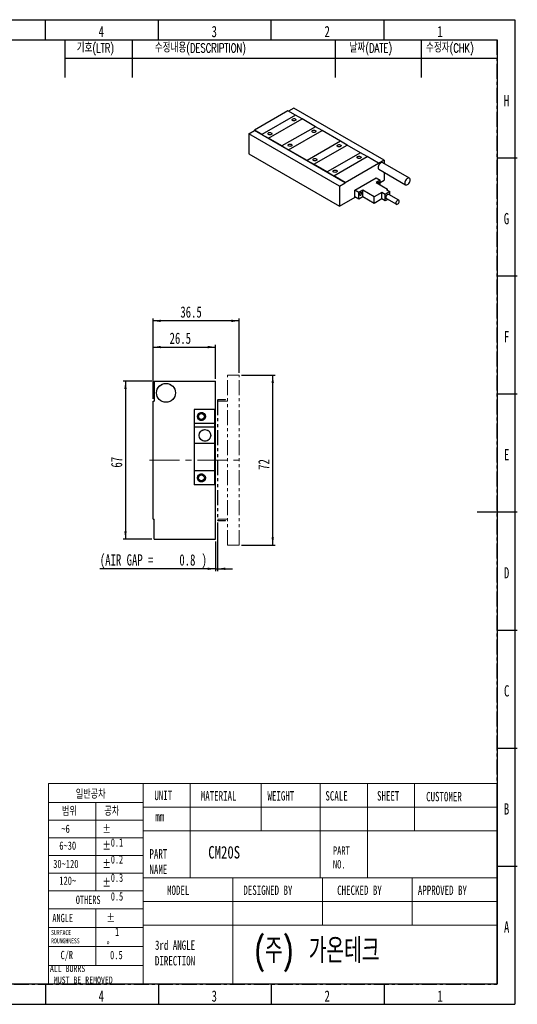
# Model space of a CAD drawing. Header units: millimetres. Extents: x 1 to 593, y 1 to 419.
# Tile 2 of 2: x 382 to 593, y 2 to 418. Entities that reach past the tile are written whole.
import ezdxf

# ---------------------------------------------------------------- set-up
doc = ezdxf.new("R2010")
doc.units = ezdxf.units.MM
for name, pattern in [('CENTER', [10.16, 6.35, -1.27, 1.27, -1.27]), ('CENTERX2', [20.32, 12.7, -2.54, 2.54, -2.54]), ('PHANTOM', [12.7, 6.35, -1.27, 1.27, -1.27, 1.27, -1.27])]:
    doc.linetypes.add(name, pattern=pattern)
for name, color, linetype in [('CENTER_LINE', 1, 'CENTER'), ('DIM', 7, 'Continuous'), ('FORMAT', 7, 'Continuous')]:
    doc.layers.add(name, color=color, linetype=linetype)
doc.styles.add('SLDTEXTSTYLE0', font='TXT', dxfattribs={"width": 0.7})
doc.styles.add('SLDTEXTSTYLE1', font='TXT', dxfattribs={"width": 0.75})
doc.styles.add('SLDTEXTSTYLE2', font='TXT.shx', dxfattribs={"width": 0.7, "bigfont": 'bigfont.shx'})
doc.styles.add('SLDTEXTSTYLE3', font='TXT', dxfattribs={"width": 0.694444})
doc.dimstyles.new('SLDDIMSTYLE0', dxfattribs={"dimtxt": 5.45083, "dimasz": 3.302, "dimexe": 0, "dimexo": 0.0625, "dimgap": 1.362708, "dimtad": 1, "dimrnd": 1e-09, "dimzin": 12, "dimdsep": 46, "dimtxsty": 'SLDTEXTSTYLE0', "dimsah": 1, "dimcen": 0.09, "dimadec": 0, "dimazin": 3, "dimtfac": 1, "dimtofl": 0, "dimtmove": 0, "dimatfit": 3, "dimfxl": 0, "dimfrac": 2, "dimtolj": 1, "dimtzin": 12, "dimarcsym": 0})
doc.dimstyles.new('SLDDIMSTYLE3', dxfattribs={"dimtxt": 5.45083, "dimasz": 3.302, "dimexe": 0, "dimexo": 0.0625, "dimgap": 1.362708, "dimtad": 1, "dimrnd": 1e-09, "dimdsep": 46, "dimtxsty": 'SLDTEXTSTYLE0', "dimsah": 1, "dimcen": 0.09, "dimadec": 0, "dimazin": 2, "dimtfac": 1, "dimtmove": 0, "dimatfit": 0, "dimfxl": 0, "dimfrac": 2, "dimtolj": 1, "dimtzin": 12, "dimarcsym": 0})

# ---------------------------------------------------------------- blocks, each defined once
blk = doc.blocks.new('_D_9')
at = {"layer": 'DIM'}
for p, q in [((438.23, 257.95), (438.23, 291.95)), ((474.73, 268.95), (474.73, 291.95)), ((474.73, 290.95), (438.23, 290.95))]:
    blk.add_line(p, q, dxfattribs=at)
for points in [[(438.23, 290.95), (441.53, 290.44), (441.53, 291.46)], [(474.73, 290.95), (471.42, 291.46), (471.42, 290.44)]]:
    blk.add_solid(points, dxfattribs=at)
at = {"layer": 'DIM', "insert": (449.81, 297.09), "char_height": 4.762, "attachment_point": 1, "style": 'SLDTEXTSTYLE0'}
blk.add_mtext('36.5', dxfattribs=at)
blk = doc.blocks.new('_D_10')
at = {"layer": 'DIM'}
for p, q in [((438.23, 257.95), (438.23, 280.84)), ((438.23, 279.84), (464.73, 279.84)), ((464.73, 266.45), (464.73, 280.84))]:
    blk.add_line(p, q, dxfattribs=at)
for points in [[(438.23, 279.84), (441.53, 279.33), (441.53, 280.35)], [(464.73, 279.84), (461.42, 280.35), (461.42, 279.33)]]:
    blk.add_solid(points, dxfattribs=at)
at = {"layer": 'DIM', "insert": (445.25, 285.98), "char_height": 4.762, "attachment_point": 1, "style": 'SLDTEXTSTYLE0'}
blk.add_mtext('26.5', dxfattribs=at)
blk = doc.blocks.new('_D_11')
at = {"layer": 'DIM'}
for p, q in [((465.53, 205.55), (465.53, 184.95)), ((464.73, 197.45), (464.73, 184.95)), ((464.73, 185.95), (415.72, 185.95)), ((464.73, 185.95), (465.53, 185.95)), ((465.53, 185.95), (471.88, 185.95))]:
    blk.add_line(p, q, dxfattribs=at)
for points in [[(464.73, 185.95), (461.42, 186.46), (461.42, 185.44)], [(465.53, 185.95), (468.83, 185.44), (468.83, 186.46)]]:
    blk.add_solid(points, dxfattribs=at)
at = {"layer": 'DIM', "attachment_point": 1, "style": 'SLDTEXTSTYLE0'}
for s, insert, char_height in [('(AIR GAP =', (415.72, 192.09), 4.762), ('0.8', (449.38, 192.09), 4.762), (')', (458.78, 192.09), 4.76)]:
    blk.add_mtext(s, dxfattribs=dict(at, insert=insert, char_height=char_height))
blk = doc.blocks.new('_D_12')
at = {"layer": 'DIM'}
for p, q in [((437.79, 265.45), (425.57, 265.45)), ((426.57, 265.45), (426.57, 198.45)), ((437.79, 198.45), (425.57, 198.45))]:
    blk.add_line(p, q, dxfattribs=at)
for points in [[(426.57, 265.45), (426.07, 262.15), (427.08, 262.15)], [(426.57, 198.45), (427.08, 201.75), (426.07, 201.75)]]:
    blk.add_solid(points, dxfattribs=at)
at = {"layer": 'DIM', "insert": (420.43, 228.81), "char_height": 4.762, "attachment_point": 1, "rotation": 90, "style": 'SLDTEXTSTYLE0'}
blk.add_mtext('67', dxfattribs=at)
blk = doc.blocks.new('_D_13')
at = {"layer": 'DIM'}
for p, q in [((475.73, 267.95), (489.93, 267.95)), ((488.93, 195.95), (488.93, 267.95)), ((475.73, 195.95), (489.93, 195.95))]:
    blk.add_line(p, q, dxfattribs=at)
for points in [[(488.93, 267.95), (488.42, 264.65), (489.43, 264.65)], [(488.93, 195.95), (489.43, 199.25), (488.42, 199.25)]]:
    blk.add_solid(points, dxfattribs=at)
at = {"layer": 'DIM', "insert": (482.79, 227.85), "char_height": 4.762, "attachment_point": 1, "rotation": 90, "style": 'SLDTEXTSTYLE0'}
blk.add_mtext('72', dxfattribs=at)

msp = doc.modelspace()

# ---------------------------------------------------------------- linework, layer by layer
at = {"color": 7, "linetype": 'Continuous', "lineweight": 25}
for p, q in [((392.667, 410), (392.667, 418.5)), ((440.5, 410), (440.5, 418.5)), ((488.333, 410), (488.333, 418.5)), ((536.167, 410), (536.167, 418.5)), ((10, 410), (584, 410)), ((584, 410), (584, 10)), ((495.391, 379.88), (481.249, 371.716)), ((498.503, 378.084), (495.391, 379.88)), ((497.796, 381.085), (495.55, 379.789)), ((536.121, 358.96), (497.796, 381.085)), ((498.503, 378.084), (484.36, 369.92)), ((498.503, 378.084), (484.36, 369.92)), ((487.189, 368.287), (501.331, 376.451)), ((501.331, 376.451), (498.503, 378.084)), ((498.503, 378.084), (498.503, 378.084)), ((506.988, 373.186), (501.331, 376.451)), ((478.845, 370.145), (481.249, 371.533)), ((481.249, 371.716), (481.249, 371.533)), ((484.36, 369.92), (481.249, 371.716)), ((519.574, 349.409), (481.249, 371.533)), ((506.988, 373.186), (492.846, 365.022)), ((506.988, 373.186), (492.846, 365.022)), ((495.674, 363.389), (509.816, 371.553)), ((509.816, 371.553), (506.988, 373.186)), ((506.988, 373.186), (506.988, 373.186)), ((517.595, 367.063), (509.816, 371.553)), ((517.17, 348.021), (478.845, 370.145)), ((478.845, 370.145), (478.845, 361.673)), ((484.36, 369.92), (484.36, 369.92)), ((484.36, 369.92), (487.189, 368.287)), ((487.189, 368.287), (487.189, 368.287)), ((492.846, 365.022), (487.189, 368.287)), ((517.595, 367.063), (503.452, 358.898)), ((517.595, 367.063), (503.452, 358.898)), ((520.423, 365.43), (517.595, 367.063)), ((517.595, 367.063), (517.595, 367.063)), ((492.846, 365.022), (492.846, 365.022)), ((492.846, 365.022), (495.674, 363.389)), ((495.674, 363.389), (495.674, 363.389)), ((503.452, 358.898), (495.674, 363.389)), ((506.281, 357.266), (520.423, 365.43)), ((526.08, 362.164), (520.423, 365.43)), ((478.845, 361.673), (517.17, 339.548)), ((503.452, 358.898), (503.452, 358.898)), ((503.452, 358.898), (506.281, 357.266)), ((526.08, 362.164), (511.938, 354)), ((526.08, 362.164), (511.938, 354)), ((514.766, 352.367), (528.908, 360.531)), ((528.908, 360.531), (526.08, 362.164)), ((526.08, 362.164), (526.08, 362.164)), ((533.717, 357.756), (528.908, 360.531)), ((536.121, 358.96), (533.717, 357.573)), ((536.121, 358.96), (536.121, 357.562)), ((584, 360), (592.5, 360)), ((506.281, 357.266), (506.281, 357.266)), ((511.938, 354), (506.281, 357.266)), ((519.574, 349.591), (533.717, 357.756)), ((533.717, 357.756), (533.717, 357.573)), ((533.907, 355.145), (545.22, 348.614)), ((546.82, 351.385), (535.506, 357.916)), ((511.938, 354), (511.938, 354)), ((511.938, 354), (514.766, 352.367)), ((519.574, 349.591), (514.766, 352.367)), ((514.766, 352.367), (514.766, 352.367)), ((523.676, 346.243), (532.727, 351.468)), ((532.727, 351.468), (534.424, 350.489)), ((534.424, 350.489), (532.727, 349.509)), ((534.424, 348.529), (534.424, 350.489)), ((534.424, 349.508), (536.121, 350.488)), ((536.121, 353.867), (536.121, 350.488)), ((517.17, 348.021), (519.574, 349.409)), ((517.17, 348.021), (517.17, 339.548)), ((519.574, 349.591), (519.574, 349.409)), ((525.373, 345.264), (523.676, 346.243)), ((523.676, 343.467), (523.676, 346.243)), ((527.07, 346.243), (525.373, 345.264)), ((531.878, 343.467), (527.07, 346.243)), ((527.07, 343.467), (527.07, 346.243)), ((532.727, 349.509), (537.535, 346.733)), ((537.535, 346.733), (537.111, 346.488)), ((537.111, 346.488), (538.525, 345.672)), ((537.535, 346.243), (537.535, 346.733)), ((517.17, 339.548), (523.817, 343.385)), ((525.373, 342.487), (523.676, 343.467)), ((525.373, 342.487), (525.373, 345.264)), ((527.07, 343.467), (525.373, 342.487)), ((531.878, 340.691), (527.07, 343.467)), ((535.131, 345.345), (531.878, 343.467)), ((531.878, 340.691), (531.878, 343.467)), ((535.131, 342.569), (531.878, 340.691)), ((536.545, 344.529), (535.131, 345.345)), ((535.131, 342.569), (535.131, 345.345)), ((536.545, 341.753), (535.131, 342.569)), ((538.525, 345.672), (536.545, 344.529)), ((536.545, 341.753), (536.545, 344.529)), ((537.686, 342.411), (536.545, 341.753)), ((537.045, 342.782), (541.288, 340.333)), ((542.268, 342.03), (538.025, 344.479)), ((538.525, 344.191), (538.525, 345.672)), ((584, 310), (592.5, 310)), ((438.725, 265.45), (438.725, 256.95)), ((438.725, 265.45), (464.725, 265.45)), ((464.725, 198.45), (464.725, 265.45)), ((584, 260), (592.5, 260)), ((438.225, 206.95), (438.225, 256.95)), ((438.225, 256.95), (438.725, 256.95)), ((464.225, 253.45), (455.725, 253.45)), ((455.725, 253.45), (455.725, 247.45)), ((464.225, 253.45), (464.225, 247.45)), ((464.225, 247.45), (455.725, 247.45)), ((455.725, 247.45), (455.725, 245.95)), ((464.225, 247.45), (464.225, 245.95)), ((464.225, 245.95), (455.725, 245.95)), ((455.725, 245.95), (455.725, 238.95)), ((464.225, 245.95), (464.225, 238.95)), ((464.225, 238.95), (455.725, 238.95)), ((455.725, 238.95), (455.725, 227.45)), ((464.225, 238.95), (464.225, 227.45)), ((464.225, 227.45), (455.725, 227.45)), ((455.725, 227.45), (455.725, 221.45)), ((464.225, 227.45), (464.225, 221.45)), ((464.225, 221.45), (455.725, 221.45)), ((592.501, 210), (575.499, 210)), ((438.225, 206.95), (438.725, 206.95)), ((438.725, 198.45), (438.725, 206.95)), ((438.725, 198.45), (464.725, 198.45)), ((584, 160), (592.5, 160)), ((584, 110), (592.5, 110)), ((584, 60), (592.5, 60)), ((584, 10), (10, 10)), ((392.667, 10), (392.667, 1.5)), ((440.5, 10), (440.5, 1.5)), ((488.333, 10), (488.333, 1.5)), ((536.167, 10), (536.167, 1.5))]:
    msp.add_line(p, q, dxfattribs=at)
at = {"color": 7, "linetype": 'PHANTOM', "lineweight": 18}
for p, q in [((469.725, 195.95), (469.725, 267.95)), ((469.725, 267.95), (474.725, 267.95)), ((474.725, 195.95), (474.725, 267.95)), ((438.725, 265.45), (438.725, 256.95)), ((438.725, 265.45), (464.725, 265.45)), ((464.725, 198.45), (464.725, 265.45)), ((438.225, 206.95), (438.225, 256.95)), ((438.225, 256.95), (438.725, 256.95)), ((465.725, 257.35), (465.525, 257.35)), ((465.525, 257.35), (465.525, 206.55)), ((465.725, 257.35), (465.725, 206.55)), ((465.725, 256.95), (469.725, 256.95)), ((465.825, 257.65), (465.825, 257.45)), ((468.925, 257.65), (465.825, 257.65)), ((468.925, 257.45), (465.825, 257.45)), ((468.925, 257.45), (468.925, 257.65)), ((464.225, 253.45), (455.725, 253.45)), ((455.725, 253.45), (455.725, 247.45)), ((464.225, 253.45), (464.225, 247.45)), ((464.225, 247.45), (455.725, 247.45)), ((455.725, 247.45), (455.725, 245.95)), ((464.225, 247.45), (464.225, 245.95)), ((464.225, 245.95), (455.725, 245.95)), ((455.725, 245.95), (455.725, 238.95)), ((464.225, 245.95), (464.225, 238.95)), ((464.225, 238.95), (455.725, 238.95)), ((455.725, 238.95), (455.725, 227.45)), ((464.225, 238.95), (464.225, 227.45)), ((464.225, 227.45), (455.725, 227.45)), ((455.725, 227.45), (455.725, 221.45)), ((464.225, 227.45), (464.225, 221.45)), ((464.225, 221.45), (455.725, 221.45)), ((438.225, 206.95), (438.725, 206.95)), ((438.725, 198.45), (438.725, 206.95)), ((465.525, 206.55), (465.725, 206.55)), ((465.725, 206.95), (469.725, 206.95)), ((465.825, 206.45), (465.825, 206.25)), ((465.825, 206.45), (468.925, 206.45)), ((465.825, 206.25), (468.925, 206.25)), ((468.925, 206.25), (468.925, 206.45)), ((438.725, 198.45), (464.725, 198.45)), ((469.725, 195.95), (474.725, 195.95))]:
    msp.add_line(p, q, dxfattribs=at)
at = {"color": 7, "linetype": 'Continuous', "lineweight": 18}
for p, q in [((434, 95), (394, 95)), ((394, 95), (394, 10)), ((583.884, 95), (434, 95)), ((434, 95), (434, 10)), ((434, 10), (434, 95)), ((454, 95), (454, 75)), ((484, 95), (484, 75)), ((509, 95), (509, 75)), ((529, 95), (529, 75)), ((549, 95), (549, 75)), ((583.884, 95), (583.884, 10)), ((394, 87), (434, 87)), ((414, 87), (414, 49.5)), ((434, 85), (583.972, 85)), ((394, 79.5), (434, 79.5)), ((394, 72), (434, 72)), ((583.972, 75), (434, 75)), ((454, 75), (454, 55)), ((509, 75), (509, 55)), ((529, 75), (529, 55)), ((394, 64.5), (434, 64.5)), ((394, 57), (434, 57)), ((584, 55), (434, 55)), ((472, 55), (472, 45)), ((510, 55), (510, 45)), ((548, 55), (548, 45)), ((394, 49.5), (434, 49.5)), ((394, 42), (434, 42)), ((414, 42), (414, 18)), ((434, 45), (583.884, 45)), ((472, 45), (472, 10)), ((510, 45), (510, 35)), ((548, 45), (548, 35)), ((394, 34), (434, 34)), ((434, 35), (583.884, 35)), ((394, 26), (434, 26)), ((394, 18), (434, 18)), ((394, 10), (434, 10)), ((583.884, 10), (434, 10))]:
    msp.add_line(p, q, dxfattribs=at)
at = {"color": 7, "linetype": 'Continuous', "lineweight": 25, "flags": 128}
for points in [[(497.343, 375.782), (497.169, 375.929), (497.098, 376.102), (497.14, 376.279), (497.291, 376.434), (497.528, 376.548), (497.821, 376.605), (498.129, 376.597), (498.412, 376.525), (498.63, 376.399), (498.755, 376.236), (498.769, 376.058), (498.671, 375.889), (498.474, 375.752), (498.204, 375.665), (497.898, 375.64), (497.598, 375.681), (497.343, 375.782)], [(505.828, 370.883), (505.654, 371.03), (505.583, 371.204), (505.626, 371.38), (505.776, 371.536), (506.013, 371.65), (506.306, 371.706), (506.615, 371.698), (506.897, 371.626), (507.115, 371.5), (507.24, 371.337), (507.254, 371.159), (507.156, 370.99), (506.959, 370.853), (506.689, 370.766), (506.383, 370.742), (506.083, 370.783), (505.828, 370.883)], [(487.161, 369.904), (486.986, 370.051), (486.915, 370.224), (486.958, 370.401), (487.108, 370.556), (487.346, 370.67), (487.639, 370.727), (487.947, 370.719), (488.229, 370.647), (488.448, 370.521), (488.572, 370.358), (488.587, 370.18), (488.488, 370.011), (488.291, 369.873), (488.022, 369.787), (487.716, 369.762), (487.415, 369.803), (487.161, 369.904)], [(495.646, 365.005), (495.471, 365.152), (495.401, 365.326), (495.443, 365.502), (495.594, 365.658), (495.831, 365.772), (496.124, 365.828), (496.432, 365.82), (496.715, 365.748), (496.933, 365.622), (497.058, 365.459), (497.072, 365.281), (496.974, 365.112), (496.777, 364.975), (496.507, 364.888), (496.201, 364.864), (495.901, 364.904), (495.646, 365.005)], [(516.435, 364.76), (516.26, 364.907), (516.19, 365.081), (516.232, 365.257), (516.383, 365.413), (516.62, 365.527), (516.913, 365.583), (517.221, 365.575), (517.504, 365.503), (517.722, 365.377), (517.847, 365.214), (517.861, 365.036), (517.763, 364.867), (517.565, 364.73), (517.296, 364.643), (516.99, 364.619), (516.69, 364.66), (516.435, 364.76)], [(506.253, 358.882), (506.078, 359.029), (506.007, 359.203), (506.05, 359.379), (506.2, 359.535), (506.438, 359.649), (506.73, 359.705), (507.039, 359.697), (507.321, 359.625), (507.539, 359.499), (507.664, 359.336), (507.678, 359.158), (507.58, 358.989), (507.383, 358.852), (507.113, 358.765), (506.808, 358.741), (506.507, 358.781), (506.253, 358.882)], [(524.92, 359.862), (524.746, 360.009), (524.675, 360.182), (524.718, 360.359), (524.868, 360.514), (525.105, 360.628), (525.398, 360.685), (525.706, 360.677), (525.989, 360.605), (526.207, 360.479), (526.332, 360.316), (526.346, 360.138), (526.248, 359.969), (526.051, 359.832), (525.781, 359.745), (525.475, 359.72), (525.175, 359.761), (524.92, 359.862)], [(514.738, 353.984), (514.563, 354.131), (514.493, 354.304), (514.535, 354.481), (514.686, 354.636), (514.923, 354.75), (515.216, 354.807), (515.524, 354.799), (515.806, 354.727), (516.025, 354.601), (516.149, 354.438), (516.164, 354.26), (516.066, 354.091), (515.868, 353.953), (515.599, 353.867), (515.293, 353.842), (514.992, 353.883), (514.738, 353.984)], [(535.506, 357.916), (535.272, 357.989), (534.999, 357.962), (534.706, 357.837), (534.414, 357.624), (534.141, 357.335), (533.906, 356.993), (533.727, 356.618), (533.614, 356.238), (533.575, 355.877)], [(547.152, 350.652), (547.113, 350.968), (547, 351.218), (546.82, 351.385), (546.586, 351.457), (546.313, 351.43), (546.02, 351.306), (545.727, 351.092), (545.455, 350.804), (545.22, 350.461), (545.04, 350.087), (544.927, 349.707), (544.889, 349.346), (544.927, 349.03), (545.04, 348.78), (545.22, 348.614), (545.455, 348.541), (545.727, 348.568), (546.02, 348.693), (546.313, 348.906), (546.586, 349.194), (546.82, 349.537), (547, 349.912), (547.113, 350.292), (547.152, 350.652)], [(533.915, 348.823), (534.019, 349.063), (534.056, 349.296), (534.019, 349.488), (533.915, 349.608), (533.759, 349.638), (533.575, 349.574), (533.391, 349.426), (533.235, 349.215)], [(525.74, 344.496), (525.777, 344.305), (525.881, 344.185), (526.037, 344.154), (526.221, 344.218), (526.405, 344.367), (526.561, 344.577), (526.665, 344.817), (526.702, 345.051), (526.665, 345.242), (526.561, 345.362), (526.405, 345.393), (526.221, 345.329), (526.037, 345.18), (525.881, 344.97), (525.777, 344.73), (525.74, 344.496)], [(538.025, 344.479), (537.881, 344.523), (537.655, 344.488), (537.415, 344.349), (537.188, 344.123), (537.004, 343.838), (536.884, 343.528), (536.842, 343.23)], [(541.085, 340.781), (541.126, 340.532), (541.247, 340.36), (541.431, 340.288), (541.657, 340.324), (541.898, 340.463), (542.124, 340.688), (542.308, 340.973), (542.429, 341.283), (542.471, 341.581), (542.429, 341.831), (542.308, 342.002), (542.124, 342.074), (541.898, 342.039), (541.657, 341.9), (541.431, 341.674), (541.247, 341.389), (541.126, 341.079), (541.085, 340.781)]]:
    msp.add_lwpolyline(points, dxfattribs=at)
at = {"color": 7, "linetype": 'Continuous', "lineweight": 25}
for centre, radius in [((443.725, 260.45), 4), ((458.725, 250.45), 1.7), ((458.725, 250.45), 1.25), ((460.225, 242.45), 2.45), ((458.725, 224.45), 1.7), ((458.725, 224.45), 1.25)]:
    msp.add_circle(centre, radius, dxfattribs=at)
at = {"color": 7, "linetype": 'PHANTOM', "lineweight": 18}
for centre, radius in [((443.725, 260.45), 4), ((458.725, 250.45), 1.7), ((458.725, 250.45), 1.25), ((460.225, 242.45), 2.45), ((458.725, 224.45), 1.7), ((458.725, 224.45), 1.25)]:
    msp.add_circle(centre, radius, dxfattribs=at)
at = {"color": 7, "linetype": 'Continuous', "lineweight": 25}
for centre, radius, start, end in [((534.333, 355.779), 0.765, 172.62455, 236.06327), ((537.304, 343.169), 0.466, 172.48139, 236.20643)]:
    msp.add_arc(centre, radius, start, end, dxfattribs=at)
at = {"color": 7, "linetype": 'PHANTOM', "lineweight": 18}
for centre, radius, start, end in [((465.825, 257.35), 0.3, 90, 180), ((465.825, 257.35), 0.1, 90, 180), ((465.825, 206.55), 0.3, 180, 270), ((465.825, 206.55), 0.1, 180, 270)]:
    msp.add_arc(centre, radius, start, end, dxfattribs=at)
at = {"layer": 'CENTER_LINE'}
for p, q in [((13.577, 410), (583.884, 410)), ((583.884, 410), (583.884, 10)), ((13.577, 10), (583.884, 10))]:
    msp.add_line(p, q, dxfattribs=at)
at = {"layer": 'DIM'}
for p, q in [((400.884, 410), (400.884, 393.95)), ((429.384, 410), (429.384, 393.95)), ((515.322, 409.905), (515.322, 393.95)), ((551.78, 410), (551.78, 393.95)), ((400.884, 402.2), (583.884, 402.2))]:
    msp.add_line(p, q, dxfattribs=at)
at = {"layer": 'DIM', "linetype": 'CENTERX2', "lineweight": 18}
msp.add_line((436.785, 231.95), (476.836, 231.95), dxfattribs=at)
at = {"layer": 'FORMAT'}
for p, q in [((1.5, 418.5), (591.5, 418.5)), ((591.5, 418.5), (591.5, 1.5)), ((1.5, 1.5), (591.5, 1.5))]:
    msp.add_line(p, q, dxfattribs=at)

# ---------------------------------------------------------------- texts
at = {"color": 7, "linetype": 'Continuous', "lineweight": 0}
for s, insert, char_height, attachment_point, style in [('4', (416.325, 415.879), 4.762, 2, 'SLDTEXTSTYLE0'), ('3', (464.158, 415.879), 4.762, 2, 'SLDTEXTSTYLE0'), ('2', (511.991, 415.879), 4.762, 2, 'SLDTEXTSTYLE0'), ('1', (559.825, 415.879), 4.762, 2, 'SLDTEXTSTYLE0'), ('H', (587.94, 386.629), 4.762, 2, 'SLDTEXTSTYLE0'), ('G', (587.891, 336.629), 4.762, 2, 'SLDTEXTSTYLE0'), ('F', (587.995, 286.629), 4.762, 2, 'SLDTEXTSTYLE0'), ('E', (587.977, 236.629), 4.762, 2, 'SLDTEXTSTYLE0'), ('D', (587.966, 186.629), 4.762, 2, 'SLDTEXTSTYLE0'), ('C', (587.979, 136.629), 4.762, 2, 'SLDTEXTSTYLE0'), ('일반공차', (405.526, 92.147), 3.5, 1, 'SLDTEXTSTYLE2'), ('UNIT', (438.791, 91.959), 3.9687, 1, 'SLDTEXTSTYLE0'), ('MATERIAL', (458.46, 91.77), 3.9687, 1, 'SLDTEXTSTYLE0'), ('WEIGHT', (486.7, 91.77), 3.9687, 1, 'SLDTEXTSTYLE0'), ('SCALE', (511.232, 91.77), 3.9687, 1, 'SLDTEXTSTYLE0'), ('SHEET', (533.106, 91.77), 3.9687, 1, 'SLDTEXTSTYLE0'), ('CUSTOMER', (553.885, 91.445), 3.9687, 1, 'SLDTEXTSTYLE0'), ('범위', (399.674, 84.895), 3.5, 1, 'SLDTEXTSTYLE2'), ('공차', (417.635, 84.895), 3.5, 1, 'SLDTEXTSTYLE2'), ('B', (587.963, 86.629), 4.762, 2, 'SLDTEXTSTYLE0'), ('mm', (439.192, 83.016), 3.9687, 1, 'SLDTEXTSTYLE0'), ('~6', (399.413, 77.596), 3.5, 1, 'SLDTEXTSTYLE1'), ('%%p^J  0.1', (416.897, 77.596), 3.5, 1, 'SLDTEXTSTYLE3'), ('6~30', (398.542, 70.458), 3.5, 1, 'SLDTEXTSTYLE1'), ('%%p^J  0.2', (416.897, 70.458), 3.5, 1, 'SLDTEXTSTYLE3'), ('PART^JNAME', (436.721, 67.208), 3.9687, 1, 'SLDTEXTSTYLE0'), ('CM20S', (461.621, 68.543), 5.2917, 1, 'SLDTEXTSTYLE1'), ('PART^JNO.', (514.421, 68.37), 3.5, 1, 'SLDTEXTSTYLE1'), ('30~120', (395.956, 62.706), 3.5, 1, 'SLDTEXTSTYLE1'), ('%%p^J  0.3', (416.897, 62.706), 3.5, 1, 'SLDTEXTSTYLE3'), ('120~', (398.542, 55.608), 3.5, 1, 'SLDTEXTSTYLE1'), ('%%p^J  0.5', (416.897, 54.789), 3.5, 1, 'SLDTEXTSTYLE3'), ('MODEL', (444.168, 51.802), 3.9687, 1, 'SLDTEXTSTYLE0'), ('DESIGNED BY', (476.478, 51.802), 3.96875, 1, 'SLDTEXTSTYLE0'), ('CHECKED BY', (516.218, 51.802), 3.9687, 1, 'SLDTEXTSTYLE0'), ('APPROVED BY', (550.382, 51.802), 3.96875, 1, 'SLDTEXTSTYLE0'), ('OTHERS', (405.526, 47.497), 3.5, 1, 'SLDTEXTSTYLE0'), ('ANGLE', (395.605, 39.807), 3.5, 1, 'SLDTEXTSTYLE0'), ('%%p^J  1^J%%d', (418.553, 39.781), 3.5, 1, 'SLDTEXTSTYLE1'), ('A', (587.985, 36.629), 4.762, 2, 'SLDTEXTSTYLE0'), ('SURFACE^JROUNGHNESS', (395.072, 32.954), 2.11667, 1, 'SLDTEXTSTYLE0'), ('(주) 가온테크', (481.188, 29.519), 10.5833, 1, 'SLDTEXTSTYLE2'), ('3rd ANGLE^JDIRECTION', (439.047, 28.534), 3.96875, 1, 'SLDTEXTSTYLE0'), ('C/R', (399.086, 24.136), 3.5, 1, 'SLDTEXTSTYLE0'), ('0.5', (420.035, 24.111), 3.5, 1, 'SLDTEXTSTYLE1'), ('ALL BURRS^J MUST BE REMOVED', (394.562, 18.111), 2.91042, 1, 'SLDTEXTSTYLE0'), ('4', (416.325, 7.379), 4.762, 2, 'SLDTEXTSTYLE0'), ('3', (464.158, 7.379), 4.762, 2, 'SLDTEXTSTYLE0'), ('2', (511.991, 7.379), 4.762, 2, 'SLDTEXTSTYLE0'), ('1', (559.825, 7.379), 4.762, 2, 'SLDTEXTSTYLE0')]:
    msp.add_mtext(s, dxfattribs=dict(at, insert=insert, char_height=char_height, attachment_point=attachment_point, style=style))
at = {"layer": 'DIM', "attachment_point": 1, "style": 'SLDTEXTSTYLE2'}
for s, insert, char_height in [('기호(LTR)', (405.92, 408.366), 3.7042), ('수정내용(DESCRIPTION)', (438.986, 408.366), 3.70417), ('날짜(DATE)', (521.483, 408.366), 3.7042), ('수정자(CHK)', (553.826, 408.366), 3.7042)]:
    msp.add_mtext(s, dxfattribs=dict(at, insert=insert, char_height=char_height))

# ---------------------------------------------------------------- dimensions: what is measured, and where the dimension line sits
at = {"layer": 'DIM'}
for base, p1, p2, angle, picture, middle in [((438.225, 290.952), (474.725, 267.95), (438.225, 256.95), 0, '_D_9', (456.332, 290.952)), ((464.725, 279.839), (438.225, 256.95), (464.725, 265.45), 0, '_D_10', (451.768, 279.839)), ((488.926, 267.95), (474.725, 195.95), (474.725, 267.95), 90, '_D_13', (488.926, 231.496)), ((426.573, 198.45), (438.785, 265.45), (438.785, 198.45), 90, '_D_12', (426.573, 232.456))]:
    dim = msp.add_linear_dim(base=base, p1=p1, p2=p2, angle=angle, dimstyle='SLDDIMSTYLE0', dxfattribs=at)
    dim.commit()
    dim.dimension.update_dxf_attribs({"geometry": picture, "text_midpoint": middle, "dimtype": 160})
dim = msp.add_linear_dim(base=(465.525, 185.95), p1=(464.725, 198.45), p2=(465.525, 206.55), text='(AIR GAP =<>)', dimstyle='SLDDIMSTYLE3', dxfattribs=at)
dim.commit()
dim.dimension.update_dxf_attribs({"geometry": '_D_11', "text_midpoint": (438.439, 185.95), "dimtype": 160})

doc.saveas('drawing.dxf')
